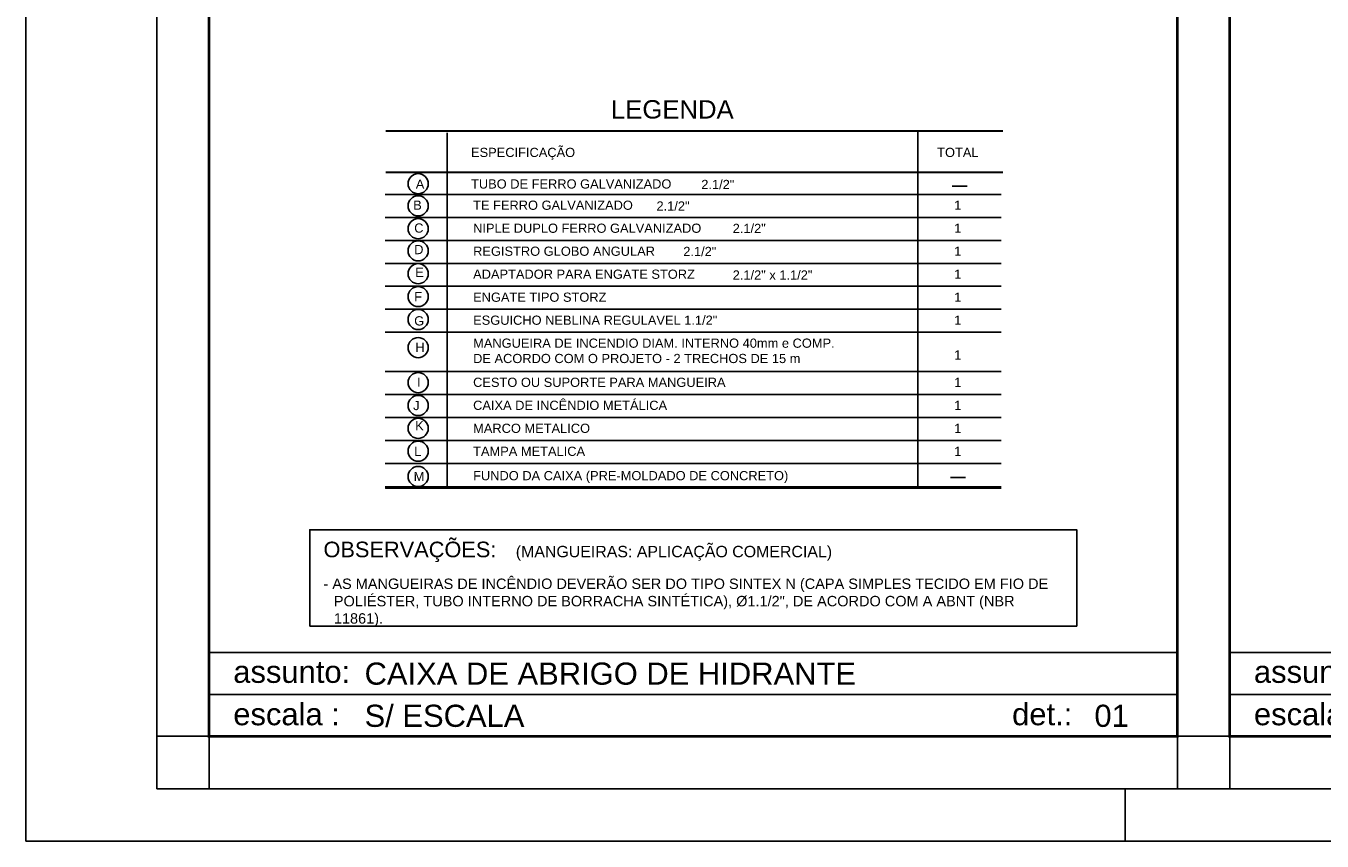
# Model space of a CAD drawing. Header units: millimetres. Extents: x 0 to 1189, y 0 to 841.
# Tile 1 of 58: x 0 to 248, y 0 to 156. Entities that reach past the tile are written whole.
import ezdxf
from ezdxf.enums import TextEntityAlignment as Align

# ---------------------------------------------------------------- set-up
doc = ezdxf.new("R2010")
doc.units = ezdxf.units.MM
doc.header["$LTSCALE"] = 8
doc.linetypes.add('HIDDEN', pattern=[0.375, 0.25, -0.125])
doc.linetypes.add('HIDDENX2', pattern=[0.75, 0.5, -0.25])
for name, color, linetype in [('A1-A4-AUX', 8, 'Continuous'), ('A4-CONTEUDO', 2, 'Continuous'), ('A4-TXT', 3, 'Continuous'), ('AF', 5, 'Continuous'), ('ANOT', 3, 'Continuous'), ('H-FOLHAS', 7, 'Continuous'), ('HID-PRANCHA', 30, 'Continuous'), ('ID_TXT', 3, 'Continuous'), ('INC_NOTAS', 3, 'Continuous'), ('TITULO', 20, 'Continuous')]:
    doc.layers.add(name, color=color, linetype=linetype)
for name, color, linetype, plot in [('HID-PRANCHA-MODEL', 30, 'Continuous', False), ('HID-VIEWPORT', 252, 'Continuous', False), ('INC_LOCAÇÃO DE DETALHES', 254, 'Continuous', False)]:
    doc.layers.add(name, color=color, linetype=linetype, plot=plot)
doc.styles.add('ari20', font='arial.ttf')
doc.styles.add('ARIAL', font='arial.ttf')
doc.styles.add('ROMAN', font='arial.ttf', dxfattribs={"width": 0.9})
doc.styles.add('SIMPLEX', font='arial.ttf')

# ---------------------------------------------------------------- blocks, each defined once
blk = doc.blocks.new('MARGEM-DETALHES-A4')
at = {"layer": 'A1-A4-AUX'}
for p, q in [((18.5, 1.6), (0, 1.6)), ((18.5, 0.8), (0, 0.8))]:
    blk.add_line(p, q, dxfattribs=at)
at = {"layer": 'A1-A4-AUX', "linetype": 'HIDDEN', "const_width": 0.05}
blk.add_lwpolyline([(0, 27.7), (18.5, 27.7), (18.5, 0), (0, 0)], close=True, dxfattribs=at)
at = {"layer": 'A4-CONTEUDO', "style": 'ARIAL'}
for tag, p in [('CONTEÚDO', (2.97, 0.858)), ('ESCALA', (2.97, 0.053))]:
    blk.add_attdef(tag, text='', height=0.423, dxfattribs=at).set_placement(p, align=Align.BOTTOM_LEFT)
blk.add_attdef('DETALHE', text='', height=0.423, dxfattribs=at).set_placement((17.243, 0.053), align=Align.BOTTOM_CENTER)
at = {"layer": 'A4-TXT', "style": 'ARIAL'}
for s, p in [('assunto:', (0.462, 1.02)), ('escala :', (0.462, 0.211)), ('det.:', (15.342, 0.211))]:
    blk.add_text(s, height=0.423, dxfattribs=at).set_placement(p)
blk = doc.blocks.new('*E38')
at = {"layer": 'HID-PRANCHA-MODEL'}
for points in [[(0, 821), (0, 0)], [(0, 0), (1154, 0)]]:
    blk.add_lwpolyline(points, dxfattribs=at)
blk = doc.blocks.new('A0')
at = {"layer": 'HID-PRANCHA', "color": 254}
blk.add_line((21, 1), (21, 0), dxfattribs=at)
blk.add_lwpolyline([(0, 0), (118.9, 0), (118.9, 84.1), (0, 84.1)], close=True, dxfattribs=at)
at = {"layer": 'HID-PRANCHA'}
blk.add_lwpolyline([(2.5, 1), (117.9, 1), (117.9, 83.1), (2.5, 83.1)], close=True, dxfattribs=at)
blk = doc.blocks.new('A0 ABNT')
at = {"layer": 'HID-PRANCHA'}
blk.add_blockref('A0', (0, 0), dxfattribs=at)

msp = doc.modelspace()

# ---------------------------------------------------------------- linework, layer by layer
at = {"layer": 'AF'}
msp.add_lwpolyline([(54.24, 41.03), (200.76, 41.03), (200.76, 59.43), (54.24, 59.43)], close=True, dxfattribs=at)
at = {"layer": 'HID-VIEWPORT', "linetype": 'Continuous'}
msp.add_lwpolyline([(25, 10), (1179, 10), (1179, 831), (25, 831)], close=True, dxfattribs=at)
at = {"layer": 'ID_TXT'}
for p, q in [((80.49, 135.23), (80.49, 67.64)), ((170.42, 135.64), (170.42, 67.64)), ((176.96, 125.05), (179.8, 125.05)), ((68.66, 123.46), (186.34, 123.46)), ((68.66, 119.07), (186.34, 119.07)), ((68.66, 114.68), (186.34, 114.68)), ((68.66, 110.29), (186.34, 110.29)), ((68.66, 105.91), (186.34, 105.91)), ((68.66, 101.52), (186.34, 101.52)), ((68.66, 97.13), (186.34, 97.13)), ((68.66, 89.66), (186.34, 89.66)), ((68.66, 85.27), (186.34, 85.27)), ((68.66, 80.88), (186.34, 80.88)), ((68.66, 76.49), (186.34, 76.49)), ((68.66, 72.07), (186.34, 72.07)), ((176.65, 69.43), (179.49, 69.43)), ((68.66, 67.64), (186.34, 67.64)), ((68.66, 67.64), (186.34, 67.64)), ((68.66, 67.44), (186.34, 67.44))]:
    msp.add_line(p, q, dxfattribs=at)
at = {"layer": 'ID_TXT', "const_width": 0.351}
for points in [[(68.7, 135.57), (186.65, 135.57)], [(68.7, 127.68), (186.65, 127.68)], [(68.66, 67.41), (186.34, 67.41)]]:
    msp.add_lwpolyline(points, dxfattribs=at)
at = {"layer": 'ID_TXT'}
for centre in [(74.94, 125.49), (74.94, 121.27), (74.94, 116.9), (74.94, 112.67), (74.94, 108.31), (74.94, 103.94), (74.94, 99.57), (74.94, 94.2), (74.94, 87.52), (74.94, 83.15), (74.94, 78.79), (74.94, 74.42), (74.94, 69.6)]:
    msp.add_circle(centre, 1.92, dxfattribs=at)
at = {"layer": 'INC_LOCAÇÃO DE DETALHES'}
for points in [[(35, 10), (35, 20), (25, 20)], [(25, 20), (25, 20), (25, 10)], [(230, 10), (230, 20), (220, 20), (220, 10)], [(25, 10), (35, 10)], [(220, 10), (230, 10)]]:
    msp.add_lwpolyline(points, dxfattribs=at)

# ---------------------------------------------------------------- block references
at = {"layer": 'H-FOLHAS'}
msp.add_blockref('*E38', (25, 10), dxfattribs=at)
at = {"layer": 'HID-PRANCHA', "xscale": 10, "yscale": 10, "zscale": 10}
msp.add_blockref('A0 ABNT', (0, 0), dxfattribs=at)
at = {"layer": 'INC_NOTAS', "color": 9, "linetype": 'HIDDENX2', "xscale": 9.999999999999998, "yscale": 9.999999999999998, "zscale": 9.999999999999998}
for p, values in [((35, 20), {'CONTEÚDO': 'CAIXA DE ABRIGO DE HIDRANTE', 'ESCALA': 'S/ ESCALA', 'DETALHE': '01'}), ((230, 20), {'CONTEÚDO': 'CAIXA DE ABRIGO DE HIDRANTE', 'ESCALA': 'S/ ESCALA', 'DETALHE': '02'})]:
    msp.add_blockref('MARGEM-DETALHES-A4', p, dxfattribs=at).add_auto_attribs(values)

# ---------------------------------------------------------------- texts
at = {"layer": 'ANOT', "insert": (56.85, 50.11), "char_height": 1.9845, "width": 141.6978, "attachment_point": 1, "style": 'ari20'}
msp.add_mtext('\\pi-1.9845,l1.9845;- AS MANGUEIRAS DE INCÊNDIO DEVERÃO SER DO TIPO SINTEX N (CAPA SIMPLES TECIDO EM FIO DE POLIÉSTER, TUBO INTERNO DE BORRACHA SINTÉTICA), Ø1.1/2", DE ACORDO COM A ABNT (NBR 11861).', dxfattribs=at)
at = {"layer": 'ID_TXT'}
for s, height, style, p in [('LEGENDA', 3.511, 'SIMPLEX', (111.78, 137.93)), ('ESPECIFICAÇÃO', 1.7554, 'SIMPLEX', (85.04, 130.59)), ('TOTAL', 1.755, 'SIMPLEX', (174.1, 130.59)), ('TUBO DE FERRO GALVANIZADO', 1.7554, 'SIMPLEX', (85.04, 124.57)), ('2.1/2"', 1.755, 'SIMPLEX', (129.03, 124.47)), ('A', 1.76, 'ROMAN', (74.48, 124.53)), ('B', 1.76, 'ROMAN', (73.99, 120.52)), ('TE FERRO GALVANIZADO', 1.7554, 'SIMPLEX', (85.44, 120.51)), ('2.1/2"', 1.755, 'SIMPLEX', (120.47, 120.36)), ('1', 1.76, 'SIMPLEX', (177.36, 120.51)), ('C', 1.76, 'ROMAN', (74.18, 116.15)), ('NIPLE DUPLO FERRO GALVANIZADO', 1.7554, 'SIMPLEX', (85.44, 116.12)), ('2.1/2"', 1.755, 'SIMPLEX', (135.03, 116.08)), ('1', 1.76, 'SIMPLEX', (177.36, 116.12)), ('D', 1.76, 'ROMAN', (74.18, 112.04)), ('REGISTRO GLOBO ANGULAR', 1.7554, 'SIMPLEX', (85.44, 111.73)), ('2.1/2"', 1.755, 'SIMPLEX', (125.59, 111.68)), ('1', 1.76, 'SIMPLEX', (177.36, 111.73)), ('E', 1.76, 'ROMAN', (74.37, 107.68)), ('ADAPTADOR PARA ENGATE STORZ', 1.7554, 'SIMPLEX', (85.44, 107.34)), ('2.1/2" x 1.1/2"', 1.7554, 'SIMPLEX', (135.03, 107.18)), ('1', 1.76, 'SIMPLEX', (177.36, 107.34)), ('F', 1.76, 'ROMAN', (74.18, 103.05)), ('ENGATE TIPO STORZ', 1.7554, 'SIMPLEX', (85.44, 102.95)), ('1', 1.76, 'SIMPLEX', (177.36, 102.95)), ('G', 1.76, 'ROMAN', (74.18, 98.43)), ('ESGUICHO NEBLINA REGULAVEL 1.1/2"', 1.7554, 'SIMPLEX', (85.44, 98.56)), ('1', 1.76, 'SIMPLEX', (177.36, 98.56)), ('H', 1.76, 'ROMAN', (74.39, 93.39)), ('1', 1.76, 'SIMPLEX', (177.36, 91.93)), ('I', 1.76, 'ROMAN', (74.73, 86.72)), ('CESTO OU SUPORTE PARA MANGUEIRA', 1.7554, 'SIMPLEX', (85.44, 86.7)), ('1', 1.76, 'SIMPLEX', (177.36, 86.7)), ('1', 1.76, 'SIMPLEX', (177.36, 86.7)), ('CAIXA DE INCÊNDIO METÁLICA', 1.7554, 'SIMPLEX', (85.44, 82.31)), ('J', 1.76, 'ROMAN', (73.99, 82.27)), ('1', 1.76, 'SIMPLEX', (177.36, 82.31)), ('K', 1.76, 'ROMAN', (74.37, 78.41)), ('MARCO METALICO', 1.7554, 'SIMPLEX', (85.44, 77.92)), ('1', 1.76, 'SIMPLEX', (177.36, 77.92)), ('L', 1.76, 'ROMAN', (74.18, 73.53)), ('TAMPA METALICA', 1.7554, 'SIMPLEX', (85.44, 73.53)), ('1', 1.76, 'SIMPLEX', (177.36, 73.53)), ('M', 1.76, 'ROMAN', (74.09, 68.71)), ('FUNDO DA CAIXA (PRE-MOLDADO DE CONCRETO)', 1.7554, 'SIMPLEX', (85.44, 68.88))]:
    msp.add_text(s, height=height, dxfattribs=dict(at, style=style)).set_placement(p)
at = {"layer": 'ID_TXT', "insert": (85.44, 95.93), "char_height": 1.7554, "width": 69.0812, "attachment_point": 1, "style": 'SIMPLEX'}
msp.add_mtext('MANGUEIRA DE INCENDIO DIAM. INTERNO 40mm e COMP. DE ACORDO COM O PROJETO - 2 TRECHOS DE 15 m', dxfattribs=at)
at = {"layer": 'TITULO', "style": 'ari20'}
for s, height, p in [('OBSERVAÇÕES:', 2.9767, (56.85, 54.18)), ('(MANGUEIRAS: APLICAÇÃO COMERCIAL)', 2.1748, (93.59, 54.18))]:
    msp.add_text(s, height=height, dxfattribs=at).set_placement(p)

doc.saveas('drawing.dxf')
